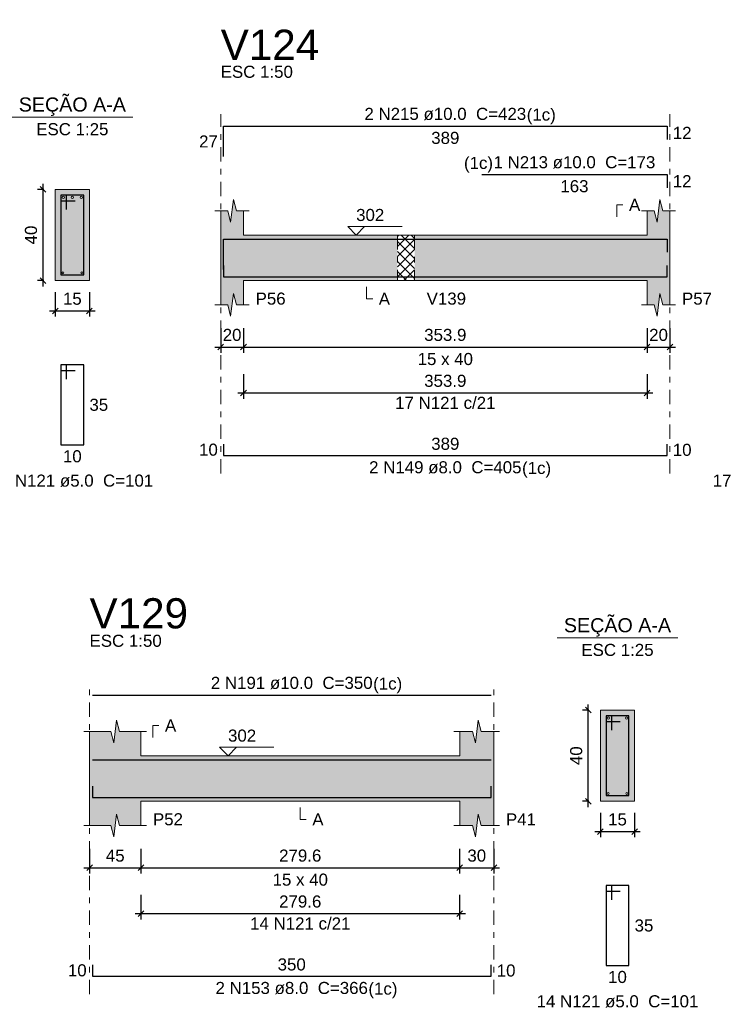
# Model space of a CAD drawing. Header units: millimetres. Extents: x 0 to 119, y 0 to 84.
# Tile 12 of 34: x 58 to 71, y 24 to 41. Entities that reach past the tile are written whole.
import ezdxf

# ---------------------------------------------------------------- set-up
doc = ezdxf.new("R2010")
doc.units = ezdxf.units.MM
doc.header["$MEASUREMENT"] = 0
doc.linetypes.add('DASHDOT', pattern=[2.54, 1.27, -0.635, 0, -0.635])
doc.linetypes.add('NULL', pattern=[0])
doc.layers.get('0').update_dxf_attribs({"lineweight": 18})
for name, color, linetype, lineweight in [('Descrição da armadura', 7, 'Continuous', 0), ('DT-Barras na forma', 2, 'Continuous', 30), ('DT-Barras no corte', 5, 'Continuous', 5), ('DT-Barras rebatidas', 2, 'Continuous', 30), ('DT-Cotas', 9, 'Continuous', 5), ('DT-Forma', 5, 'Continuous', 5), ('DT-Hachura forma vigas', 254, 'Continuous', 5), ('DT-Hachura intersecção vigas', 9, 'Continuous', 5), ('DT-Hachura seção vigas', 254, 'Continuous', 5), ('DT-Pontilhado', 9, 'DASHDOT', 5), ('DT-Textos', 7, 'Continuous', 5), ('DT-Título', 3, 'Continuous', 20), ('Textos armaduras', 7, 'Continuous', 0)]:
    doc.layers.add(name, color=color, linetype=linetype, lineweight=lineweight)
doc.styles.add('Arial', font='txt')
doc.dimstyles.new('UM_25.000000', dxfattribs={"dimtxt": 0.18, "dimasz": 0.1, "dimexe": 0.1, "dimexo": 0.2, "dimgap": 0, "dimtad": 1, "dimtih": 1, "dimtoh": 1, "dimdec": 1, "dimlfac": 25, "dimzin": 0, "dimdsep": 46, "dimtxsty": 'Standard', "dimcen": 0.09, "dimdle": 0.1, "dimadec": 1, "dimazin": 2, "dimtfac": 1, "dimtdec": 4, "dimtofl": 0, "dimtmove": 0, "dimatfit": 3, "dimfxl": 1, "dimtolj": 1, "dimarcsym": 0})
doc.dimstyles.new('UM_50.000000', dxfattribs={"dimtxt": 0.18, "dimasz": 0.1, "dimexe": 0.1, "dimexo": 0.2, "dimgap": 0, "dimtad": 1, "dimtih": 1, "dimtoh": 1, "dimdec": 1, "dimlfac": 50, "dimzin": 0, "dimdsep": 46, "dimtxsty": 'Standard', "dimcen": 0.09, "dimdle": 0.1, "dimadec": 1, "dimazin": 2, "dimtfac": 1, "dimtdec": 4, "dimtofl": 0, "dimtmove": 0, "dimatfit": 3, "dimfxl": 1, "dimtolj": 1, "dimarcsym": 0})

# ---------------------------------------------------------------- blocks, each defined once
blk = doc.blocks.new('_Oblique')
at = {"color": 0, "linetype": 'ByBlock', "lineweight": -2}
blk.add_line((-0.5, -0.5), (0.5, 0.5), dxfattribs=at)
blk = doc.blocks.new('*D208')
at = {"layer": 'Defpoints', "color": 0}
for p in [(58.883, 37.992), (59.095, 37.992), (59.095, 36.392)]:
    blk.add_point(p, dxfattribs=at)
at = {"layer": 'DT-Cotas', "color": 0, "lineweight": -2}
for p, q in [((58.895, 37.992), (58.783, 37.992)), ((58.883, 36.292), (58.883, 38.092)), ((58.895, 36.392), (58.783, 36.392))]:
    blk.add_line(p, q, dxfattribs=at)
at = {"layer": 'DT-Cotas', "color": 0, "lineweight": -2, "xscale": 0.1, "yscale": 0.1, "zscale": 0.1}
for p, rotation in [((58.883, 37.992), 90), ((58.883, 36.392), 270)]:
    blk.add_blockref('_Oblique', p, dxfattribs=dict(at, rotation=rotation))
at = {"layer": 'DT-Cotas', "color": 7, "insert": (58.671, 37.192), "char_height": 0.2118, "attachment_point": 5, "rotation": 90, "style": 'Arial'}
blk.add_mtext('\\A1;40', dxfattribs=at)
blk = doc.blocks.new('*D209')
at = {"layer": 'Defpoints', "color": 0}
for p in [(59.095, 36.392), (59.695, 36.392), (59.695, 35.862)]:
    blk.add_point(p, dxfattribs=at)
at = {"layer": 'DT-Cotas', "color": 0, "lineweight": -2}
for p, q in [((59.095, 36.192), (59.095, 35.762)), ((59.695, 36.192), (59.695, 35.762)), ((58.995, 35.862), (59.795, 35.862))]:
    blk.add_line(p, q, dxfattribs=at)
at = {"layer": 'DT-Cotas', "color": 0, "lineweight": -2, "xscale": 0.1, "yscale": 0.1, "zscale": 0.1, "rotation": 180}
blk.add_blockref('_Oblique', (59.095, 35.862), dxfattribs=at)
at = {"layer": 'DT-Cotas', "color": 0, "lineweight": -2, "xscale": 0.1, "yscale": 0.1, "zscale": 0.1}
blk.add_blockref('_Oblique', (59.695, 35.862), dxfattribs=at)
at = {"layer": 'DT-Cotas', "color": 7, "insert": (59.395, 36.074), "char_height": 0.2118, "attachment_point": 5, "rotation": 0.0057, "style": 'Arial'}
blk.add_mtext('\\A1;15', dxfattribs=at)
blk = doc.blocks.new('*D211')
at = {"layer": 'Defpoints', "color": 0}
for p in [(61.997, 35.756), (62.397, 35.756), (62.397, 35.227)]:
    blk.add_point(p, dxfattribs=at)
at = {"layer": 'DT-Cotas', "color": 0, "lineweight": -2}
for p, q in [((61.997, 35.556), (61.997, 35.127)), ((62.397, 35.556), (62.397, 35.127)), ((61.897, 35.227), (62.497, 35.227))]:
    blk.add_line(p, q, dxfattribs=at)
at = {"layer": 'DT-Cotas', "color": 0, "lineweight": -2, "xscale": 0.1, "yscale": 0.1, "zscale": 0.1, "rotation": 180}
blk.add_blockref('_Oblique', (61.997, 35.227), dxfattribs=at)
at = {"layer": 'DT-Cotas', "color": 0, "lineweight": -2, "xscale": 0.1, "yscale": 0.1, "zscale": 0.1}
blk.add_blockref('_Oblique', (62.397, 35.227), dxfattribs=at)
at = {"layer": 'DT-Cotas', "color": 7, "insert": (62.197, 35.439), "char_height": 0.2118, "attachment_point": 5, "rotation": 0.0057, "style": 'Arial'}
blk.add_mtext('\\A1;20', dxfattribs=at)
blk = doc.blocks.new('*D212')
at = {"layer": 'Defpoints', "color": 0}
for p in [(62.397, 35.756), (69.476, 35.756), (69.476, 35.227)]:
    blk.add_point(p, dxfattribs=at)
at = {"layer": 'DT-Cotas', "color": 0, "lineweight": -2}
for p, q in [((62.397, 35.556), (62.397, 35.127)), ((69.476, 35.556), (69.476, 35.127)), ((62.297, 35.227), (69.576, 35.227))]:
    blk.add_line(p, q, dxfattribs=at)
at = {"layer": 'DT-Cotas', "color": 0, "lineweight": -2, "xscale": 0.1, "yscale": 0.1, "zscale": 0.1, "rotation": 180}
blk.add_blockref('_Oblique', (62.397, 35.227), dxfattribs=at)
at = {"layer": 'DT-Cotas', "color": 0, "lineweight": -2, "xscale": 0.1, "yscale": 0.1, "zscale": 0.1}
blk.add_blockref('_Oblique', (69.476, 35.227), dxfattribs=at)
at = {"layer": 'DT-Cotas', "color": 7, "insert": (65.936, 35.439), "char_height": 0.2118, "attachment_point": 5, "rotation": 0.0057, "style": 'Arial'}
blk.add_mtext('\\A1;353.9', dxfattribs=at)
blk = doc.blocks.new('*D213')
at = {"layer": 'Defpoints', "color": 0}
for p in [(69.476, 35.756), (69.876, 35.756), (69.876, 35.227)]:
    blk.add_point(p, dxfattribs=at)
at = {"layer": 'DT-Cotas', "color": 0, "lineweight": -2}
for p, q in [((69.476, 35.556), (69.476, 35.127)), ((69.876, 35.556), (69.876, 35.127)), ((69.376, 35.227), (69.976, 35.227))]:
    blk.add_line(p, q, dxfattribs=at)
at = {"layer": 'DT-Cotas', "color": 0, "lineweight": -2, "xscale": 0.1, "yscale": 0.1, "zscale": 0.1, "rotation": 180}
blk.add_blockref('_Oblique', (69.476, 35.227), dxfattribs=at)
at = {"layer": 'DT-Cotas', "color": 0, "lineweight": -2, "xscale": 0.1, "yscale": 0.1, "zscale": 0.1}
blk.add_blockref('_Oblique', (69.876, 35.227), dxfattribs=at)
at = {"layer": 'DT-Cotas', "color": 7, "insert": (69.676, 35.439), "char_height": 0.2118, "attachment_point": 5, "rotation": 0.0057, "style": 'Arial'}
blk.add_mtext('\\A1;20', dxfattribs=at)
blk = doc.blocks.new('*D216')
at = {"layer": 'Defpoints', "color": 0}
for p in [(62.397, 34.951), (69.476, 34.951), (69.476, 34.422)]:
    blk.add_point(p, dxfattribs=at)
at = {"layer": 'DT-Cotas', "color": 0, "lineweight": -2}
for p, q in [((62.397, 34.751), (62.397, 34.322)), ((69.476, 34.751), (69.476, 34.322)), ((62.297, 34.422), (69.576, 34.422))]:
    blk.add_line(p, q, dxfattribs=at)
at = {"layer": 'DT-Cotas', "color": 0, "lineweight": -2, "xscale": 0.1, "yscale": 0.1, "zscale": 0.1, "rotation": 180}
blk.add_blockref('_Oblique', (62.397, 34.422), dxfattribs=at)
at = {"layer": 'DT-Cotas', "color": 0, "lineweight": -2, "xscale": 0.1, "yscale": 0.1, "zscale": 0.1}
blk.add_blockref('_Oblique', (69.476, 34.422), dxfattribs=at)
at = {"layer": 'DT-Cotas', "color": 7, "insert": (65.936, 34.634), "char_height": 0.2118, "attachment_point": 5, "rotation": 0.0057, "style": 'Arial'}
blk.add_mtext('\\A1;353.9', dxfattribs=at)
blk = doc.blocks.new('*D256')
at = {"layer": 'Defpoints', "color": 0}
for p in [(59.697, 26.626), (60.597, 26.626), (60.597, 26.096)]:
    blk.add_point(p, dxfattribs=at)
at = {"layer": 'DT-Cotas', "color": 0, "lineweight": -2}
for p, q in [((59.697, 26.426), (59.697, 25.996)), ((60.597, 26.426), (60.597, 25.996)), ((59.597, 26.096), (60.697, 26.096))]:
    blk.add_line(p, q, dxfattribs=at)
at = {"layer": 'DT-Cotas', "color": 0, "lineweight": -2, "xscale": 0.1, "yscale": 0.1, "zscale": 0.1, "rotation": 180}
blk.add_blockref('_Oblique', (59.697, 26.096), dxfattribs=at)
at = {"layer": 'DT-Cotas', "color": 0, "lineweight": -2, "xscale": 0.1, "yscale": 0.1, "zscale": 0.1}
blk.add_blockref('_Oblique', (60.597, 26.096), dxfattribs=at)
at = {"layer": 'DT-Cotas', "color": 7, "insert": (60.147, 26.308), "char_height": 0.2118, "attachment_point": 5, "rotation": 0.0057, "style": 'Arial'}
blk.add_mtext('\\A1;45', dxfattribs=at)
blk = doc.blocks.new('*D257')
at = {"layer": 'Defpoints', "color": 0}
for p in [(60.597, 26.626), (66.188, 26.626), (66.188, 26.096)]:
    blk.add_point(p, dxfattribs=at)
at = {"layer": 'DT-Cotas', "color": 0, "lineweight": -2}
for p, q in [((60.597, 26.426), (60.597, 25.996)), ((66.188, 26.426), (66.188, 25.996)), ((60.497, 26.096), (66.288, 26.096))]:
    blk.add_line(p, q, dxfattribs=at)
at = {"layer": 'DT-Cotas', "color": 0, "lineweight": -2, "xscale": 0.1, "yscale": 0.1, "zscale": 0.1, "rotation": 180}
blk.add_blockref('_Oblique', (60.597, 26.096), dxfattribs=at)
at = {"layer": 'DT-Cotas', "color": 0, "lineweight": -2, "xscale": 0.1, "yscale": 0.1, "zscale": 0.1}
blk.add_blockref('_Oblique', (66.188, 26.096), dxfattribs=at)
at = {"layer": 'DT-Cotas', "color": 7, "insert": (63.392, 26.308), "char_height": 0.2118, "attachment_point": 5, "style": 'Arial'}
blk.add_mtext('\\A1;279.6', dxfattribs=at)
blk = doc.blocks.new('*D258')
at = {"layer": 'Defpoints', "color": 0}
for p in [(66.188, 26.626), (66.788, 26.626), (66.788, 26.096)]:
    blk.add_point(p, dxfattribs=at)
at = {"layer": 'DT-Cotas', "color": 0, "lineweight": -2}
for p, q in [((66.188, 26.426), (66.188, 25.996)), ((66.788, 26.426), (66.788, 25.996)), ((66.088, 26.096), (66.888, 26.096))]:
    blk.add_line(p, q, dxfattribs=at)
at = {"layer": 'DT-Cotas', "color": 0, "lineweight": -2, "xscale": 0.1, "yscale": 0.1, "zscale": 0.1, "rotation": 180}
blk.add_blockref('_Oblique', (66.188, 26.096), dxfattribs=at)
at = {"layer": 'DT-Cotas', "color": 0, "lineweight": -2, "xscale": 0.1, "yscale": 0.1, "zscale": 0.1}
blk.add_blockref('_Oblique', (66.788, 26.096), dxfattribs=at)
at = {"layer": 'DT-Cotas', "color": 7, "insert": (66.488, 26.308), "char_height": 0.2118, "attachment_point": 5, "rotation": 0.0057, "style": 'Arial'}
blk.add_mtext('\\A1;30', dxfattribs=at)
blk = doc.blocks.new('*D259')
at = {"layer": 'Defpoints', "color": 0}
for p in [(68.444, 28.861), (68.656, 28.861), (68.656, 27.261)]:
    blk.add_point(p, dxfattribs=at)
at = {"layer": 'DT-Cotas', "color": 0, "lineweight": -2}
for p, q in [((68.456, 28.861), (68.344, 28.861)), ((68.444, 27.161), (68.444, 28.961)), ((68.456, 27.261), (68.344, 27.261))]:
    blk.add_line(p, q, dxfattribs=at)
at = {"layer": 'DT-Cotas', "color": 0, "lineweight": -2, "xscale": 0.1, "yscale": 0.1, "zscale": 0.1}
for p, rotation in [((68.444, 28.861), 90), ((68.444, 27.261), 270)]:
    blk.add_blockref('_Oblique', p, dxfattribs=dict(at, rotation=rotation))
at = {"layer": 'DT-Cotas', "color": 7, "insert": (68.232, 28.061), "char_height": 0.2118, "attachment_point": 5, "rotation": 90, "style": 'Arial'}
blk.add_mtext('\\A1;40', dxfattribs=at)
blk = doc.blocks.new('*D260')
at = {"layer": 'Defpoints', "color": 0}
for p in [(68.656, 27.261), (69.256, 27.261), (69.256, 26.731)]:
    blk.add_point(p, dxfattribs=at)
at = {"layer": 'DT-Cotas', "color": 0, "lineweight": -2}
for p, q in [((68.656, 27.061), (68.656, 26.631)), ((69.256, 27.061), (69.256, 26.631)), ((68.556, 26.731), (69.356, 26.731))]:
    blk.add_line(p, q, dxfattribs=at)
at = {"layer": 'DT-Cotas', "color": 0, "lineweight": -2, "xscale": 0.1, "yscale": 0.1, "zscale": 0.1, "rotation": 180}
blk.add_blockref('_Oblique', (68.656, 26.731), dxfattribs=at)
at = {"layer": 'DT-Cotas', "color": 0, "lineweight": -2, "xscale": 0.1, "yscale": 0.1, "zscale": 0.1}
blk.add_blockref('_Oblique', (69.256, 26.731), dxfattribs=at)
at = {"layer": 'DT-Cotas', "color": 7, "insert": (68.956, 26.943), "char_height": 0.2118, "attachment_point": 5, "rotation": 0.0057, "style": 'Arial'}
blk.add_mtext('\\A1;15', dxfattribs=at)
blk = doc.blocks.new('*D261')
at = {"layer": 'Defpoints', "color": 0}
for p in [(60.597, 25.821), (66.188, 25.821), (66.188, 25.291)]:
    blk.add_point(p, dxfattribs=at)
at = {"layer": 'DT-Cotas', "color": 0, "lineweight": -2}
for p, q in [((60.597, 25.621), (60.597, 25.191)), ((66.188, 25.621), (66.188, 25.191)), ((60.497, 25.291), (66.288, 25.291))]:
    blk.add_line(p, q, dxfattribs=at)
at = {"layer": 'DT-Cotas', "color": 0, "lineweight": -2, "xscale": 0.1, "yscale": 0.1, "zscale": 0.1, "rotation": 180}
blk.add_blockref('_Oblique', (60.597, 25.291), dxfattribs=at)
at = {"layer": 'DT-Cotas', "color": 0, "lineweight": -2, "xscale": 0.1, "yscale": 0.1, "zscale": 0.1}
blk.add_blockref('_Oblique', (66.188, 25.291), dxfattribs=at)
at = {"layer": 'DT-Cotas', "color": 7, "insert": (63.392, 25.503), "char_height": 0.2118, "attachment_point": 5, "style": 'Arial'}
blk.add_mtext('\\A1;279.6', dxfattribs=at)

msp = doc.modelspace()

# ---------------------------------------------------------------- hatches: boundary and pattern name
at = {"layer": 'DT-Hachura forma vigas', "linetype": 'Continuous'}
for points in [[(62.3969, 36.3917), (65.0969, 36.3917), (65.0969, 37.1917), (62.3969, 37.1917), (62.3969, 37.6153), (62.2719, 37.6153), (62.2219, 37.8153), (62.1719, 37.4153), (62.1219, 37.6153), (61.9969, 37.6153), (61.9969, 37.1917), (61.9969, 36.3917), (61.9969, 35.9681), (62.1219, 35.9681), (62.1719, 35.7681), (62.2219, 36.1681), (62.2719, 35.9681), (62.3969, 35.9681), (62.3969, 36.3917)], [(69.8757, 35.9681), (69.8757, 36.3917), (69.8757, 37.1917), (69.8757, 37.6153), (69.7507, 37.6153), (69.7007, 37.8153), (69.6507, 37.4153), (69.6007, 37.6153), (69.4757, 37.6153), (69.4757, 37.1917), (65.3969, 37.1917), (65.3969, 36.3917), (69.4757, 36.3917), (69.4757, 35.9681), (69.6007, 35.9681), (69.6507, 35.7681), (69.7007, 36.1681), (69.7507, 35.9681), (69.8757, 35.9681)], [(66.7881, 26.8373), (66.7881, 27.2609), (66.7881, 28.0609), (66.7881, 28.4845), (66.5631, 28.4845), (66.5131, 28.6845), (66.4631, 28.2845), (66.4131, 28.4845), (66.1881, 28.4845), (66.1881, 28.0609), (60.5965, 28.0609), (60.5965, 28.4845), (60.2215, 28.4845), (60.1715, 28.6845), (60.1215, 28.2845), (60.0715, 28.4845), (59.6965, 28.4845), (59.6965, 28.0609), (59.6965, 27.2609), (59.6965, 26.8373), (60.0715, 26.8373), (60.1215, 26.6373), (60.1715, 27.0373), (60.2215, 26.8373), (60.5965, 26.8373), (60.5965, 27.2609), (66.1881, 27.2609), (66.1881, 26.8373), (66.4131, 26.8373), (66.4631, 26.6373), (66.5131, 27.0373), (66.5631, 26.8373), (66.7881, 26.8373)]]:
    msp.add_hatch(color=254, dxfattribs=at).paths.add_polyline_path(points)
at = {"layer": 'DT-Hachura intersecção vigas', "linetype": 'Continuous'}
h = msp.add_hatch(dxfattribs=at)
h.set_pattern_fill('ANSI37', color=9, style=0)
h.paths.add_polyline_path([(65.0969, 36.3917), (65.3969, 36.3917), (65.3969, 37.1917), (65.0969, 37.1917), (65.0969, 36.3917)])
at = {"layer": 'DT-Hachura seção vigas', "linetype": 'Continuous'}
for points in [[(59.0949, 36.3917), (59.0949, 36.3917), (59.6949, 36.3917), (59.6949, 37.9917), (59.0949, 37.9917), (59.0949, 36.3917)], [(68.6557, 27.2609), (68.6557, 27.2609), (69.2557, 27.2609), (69.2557, 28.8609), (68.6557, 28.8609), (68.6557, 27.2609)]]:
    msp.add_hatch(color=254, dxfattribs=at).paths.add_polyline_path(points)

# ---------------------------------------------------------------- linework, layer by layer
at = {"layer": 'DT-Barras na forma'}
for p, q in [((59.2949, 37.8917), (59.1949, 37.8917)), ((59.1949, 37.8917), (59.1949, 36.4917)), ((59.5949, 37.8917), (59.1949, 37.8917)), ((59.1949, 37.8917), (59.1949, 37.7917)), ((59.2949, 37.6417), (59.2949, 37.8917)), ((59.5949, 36.4917), (59.5949, 37.8917)), ((59.1949, 37.7917), (59.4449, 37.7917)), ((59.1949, 36.4917), (59.5949, 36.4917)), ((68.8557, 28.7609), (68.7557, 28.7609)), ((68.7557, 28.7609), (68.7557, 27.3609)), ((69.1557, 28.7609), (68.7557, 28.7609)), ((68.7557, 28.7609), (68.7557, 28.6609)), ((68.8557, 28.5109), (68.8557, 28.7609)), ((69.1557, 27.3609), (69.1557, 28.7609)), ((68.7557, 28.6609), (69.0057, 28.6609)), ((68.7557, 27.3609), (69.1557, 27.3609))]:
    msp.add_line(p, q, dxfattribs=at)
for points in [[(62.0469, 36.59), (62.0469, 37.1217), (69.8257, 37.1217), (69.8257, 36.8917)], [(66.5757, 37.1217), (69.8257, 37.1217), (69.8257, 36.8917)], [(62.0469, 36.6597), (62.0469, 36.4597), (69.8257, 36.4597), (69.8257, 36.6597)], [(59.7465, 27.9909), (66.7381, 27.9909)], [(59.7465, 27.5289), (59.7465, 27.3289), (66.7381, 27.3289), (66.7381, 27.5289)]]:
    msp.add_lwpolyline(points, dxfattribs=at)
at = {"layer": 'DT-Barras no corte'}
for centre, radius in [((59.2349, 37.8517), 0.02), ((59.3949, 37.8517), 0.02), ((59.5549, 37.8517), 0.02), ((59.2309, 36.5277), 0.016), ((59.5589, 36.5277), 0.016), ((68.7957, 28.7209), 0.02), ((69.1157, 28.7209), 0.02), ((68.7917, 27.3969), 0.016), ((69.1197, 27.3969), 0.016)]:
    msp.add_circle(centre, radius, dxfattribs=at)
at = {"layer": 'DT-Barras rebatidas'}
for points in [[(62.0469, 38.5668), (62.0469, 39.0985), (69.8257, 39.0985), (69.8257, 38.8685)], [(66.5757, 38.2513), (69.8257, 38.2513), (69.8257, 38.0213)], [(59.2949, 34.665), (59.2949, 34.915), (59.1949, 34.915), (59.1949, 33.515), (59.5949, 33.515), (59.5949, 34.915), (59.1949, 34.915), (59.1949, 34.815), (59.4449, 34.815)], [(62.0469, 33.525), (62.0469, 33.325), (69.8257, 33.325), (69.8257, 33.525)], [(59.7465, 29.1205), (66.7381, 29.1205)], [(68.8557, 25.5342), (68.8557, 25.7842), (68.7557, 25.7842), (68.7557, 24.3842), (69.1557, 24.3842), (69.1557, 25.7842), (68.7557, 25.7842), (68.7557, 25.6842), (69.0057, 25.6842)], [(59.7465, 24.3943), (59.7465, 24.1943), (66.7381, 24.1943), (66.7381, 24.3943)]]:
    msp.add_lwpolyline(points, dxfattribs=at)
at = {"layer": 'DT-Forma'}
for p, q in [((59.6949, 37.9917), (59.0949, 37.9917)), ((59.0949, 37.9917), (59.0949, 36.3917)), ((59.6949, 36.3917), (59.6949, 37.9917)), ((62.1719, 37.4153), (62.2219, 37.8153)), ((62.2219, 37.8153), (62.2719, 37.6153)), ((69.6507, 37.4153), (69.7007, 37.8153)), ((69.7007, 37.8153), (69.7507, 37.6153)), ((61.8969, 37.6153), (62.1219, 37.6153)), ((61.9969, 37.1917), (61.9969, 37.6153)), ((62.1219, 37.6153), (62.1719, 37.4153)), ((62.2719, 37.6153), (62.4969, 37.6153)), ((62.3969, 37.6153), (62.3969, 37.1917)), ((69.3757, 37.6153), (69.6007, 37.6153)), ((69.4757, 37.1917), (69.4757, 37.6153)), ((69.6007, 37.6153), (69.6507, 37.4153)), ((69.7507, 37.6153), (69.9757, 37.6153)), ((69.8757, 37.6153), (69.8757, 37.1917)), ((62.3969, 37.1917), (65.0969, 37.1917)), ((65.0969, 37.1917), (65.3969, 37.1917)), ((65.3969, 37.1917), (69.4757, 37.1917)), ((59.0949, 36.3917), (59.6949, 36.3917)), ((61.9969, 36.3917), (61.9969, 35.9681)), ((62.3969, 35.9681), (62.3969, 36.3917)), ((62.3969, 36.3917), (65.0969, 36.3917)), ((65.0969, 36.3917), (65.3969, 36.3917)), ((65.3969, 36.3917), (69.4757, 36.3917)), ((69.4757, 36.3917), (69.4757, 35.9681)), ((69.8757, 35.9681), (69.8757, 36.3917)), ((62.1719, 35.7681), (62.2219, 36.1681)), ((62.2219, 36.1681), (62.2719, 35.9681)), ((69.6507, 35.7681), (69.7007, 36.1681)), ((69.7007, 36.1681), (69.7507, 35.9681)), ((61.8969, 35.9681), (62.1219, 35.9681)), ((62.1219, 35.9681), (62.1719, 35.7681)), ((62.2719, 35.9681), (62.4969, 35.9681)), ((69.3757, 35.9681), (69.6007, 35.9681)), ((69.6007, 35.9681), (69.6507, 35.7681)), ((69.7507, 35.9681), (69.9757, 35.9681)), ((69.2557, 28.8609), (68.6557, 28.8609)), ((68.6557, 28.8609), (68.6557, 27.2609)), ((69.2557, 27.2609), (69.2557, 28.8609)), ((60.1215, 28.2845), (60.1715, 28.6845)), ((60.1715, 28.6845), (60.2215, 28.4845)), ((66.4631, 28.2845), (66.5131, 28.6845)), ((66.5131, 28.6845), (66.5631, 28.4845)), ((59.5965, 28.4845), (60.0715, 28.4845)), ((59.6965, 28.0609), (59.6965, 28.4845)), ((60.0715, 28.4845), (60.1215, 28.2845)), ((60.2215, 28.4845), (60.6965, 28.4845)), ((60.5965, 28.4845), (60.5965, 28.0609)), ((66.0881, 28.4845), (66.4131, 28.4845)), ((66.1881, 28.0609), (66.1881, 28.4845)), ((66.4131, 28.4845), (66.4631, 28.2845)), ((66.5631, 28.4845), (66.8881, 28.4845)), ((66.7881, 28.4845), (66.7881, 28.0609)), ((60.5965, 28.0609), (66.1881, 28.0609)), ((59.6965, 27.2609), (59.6965, 26.8373)), ((60.5965, 26.8373), (60.5965, 27.2609)), ((60.5965, 27.2609), (66.1881, 27.2609)), ((66.1881, 27.2609), (66.1881, 26.8373)), ((66.7881, 26.8373), (66.7881, 27.2609)), ((68.6557, 27.2609), (69.2557, 27.2609)), ((60.1215, 26.6373), (60.1715, 27.0373)), ((60.1715, 27.0373), (60.2215, 26.8373)), ((66.4631, 26.6373), (66.5131, 27.0373)), ((66.5131, 27.0373), (66.5631, 26.8373)), ((59.5965, 26.8373), (60.0715, 26.8373)), ((60.0715, 26.8373), (60.1215, 26.6373)), ((60.2215, 26.8373), (60.6965, 26.8373)), ((66.0881, 26.8373), (66.4131, 26.8373)), ((66.4131, 26.8373), (66.4631, 26.6373)), ((66.5631, 26.8373), (66.8881, 26.8373))]:
    msp.add_line(p, q, dxfattribs=at)
at = {"layer": 'DT-Forma', "linetype": 'Continuous'}
for p, q in [((61.9969, 36.3917), (61.9969, 37.1917)), ((69.8757, 37.1917), (69.8757, 36.3917)), ((59.6965, 27.2609), (59.6965, 28.0609)), ((66.7881, 28.0609), (66.7881, 27.2609))]:
    msp.add_line(p, q, dxfattribs=at)
at = {"layer": 'DT-Pontilhado', "ltscale": 0.2}
for p, q in [((61.9969, 33.0073), (61.9969, 39.3103)), ((69.8757, 33.0073), (69.8757, 39.3103)), ((65.0969, 37.1917), (65.0969, 36.3917)), ((65.3969, 37.1917), (65.3969, 36.3917)), ((59.6965, 23.8766), (59.6965, 29.3323)), ((66.7881, 23.8766), (66.7881, 29.3323))]:
    msp.add_line(p, q, dxfattribs=at)
at = {"layer": 'DT-Textos'}
for p, q in [((58.3359, 39.2566), (60.4539, 39.2566)), ((67.8967, 30.1258), (70.0147, 30.1258))]:
    msp.add_line(p, q, dxfattribs=at)
for points in [[(68.9462, 37.5094), (68.9462, 37.7212), (69.0521, 37.7212)], [(64.5206, 37.3399), (64.3723, 37.1917), (64.2241, 37.3399), (65.1772, 37.3399)], [(64.5569, 36.2858), (64.5569, 36.074), (64.6628, 36.074)], [(60.8083, 28.3786), (60.8083, 28.5904), (60.9142, 28.5904)], [(62.274, 28.2092), (62.1257, 28.0609), (61.9775, 28.2092), (62.9306, 28.2092)], [(63.3923, 27.155), (63.3923, 26.9432), (63.4982, 26.9432)]]:
    msp.add_lwpolyline(points, dxfattribs=at)

# ---------------------------------------------------------------- texts
at = {"layer": 'Descrição da armadura', "linetype": 'NULL', "char_height": 0.2118, "attachment_point": 8, "line_spacing_factor": 0.9, "style": 'Arial'}
for s, insert, width in [('2 N215 ø10.0  C=423', (65.9361, 39.2048), 5.562109), ('1 N213 ø10.0  C=173', (68.2011, 38.3568), 5.562109), ('17 N121 c/21', (65.9363, 34.1402), 3.450264), ('2 N149 ø8.0  C=405', (65.9361, 33.0078), 5.239541), ('20 N121 ø5.0  C=101', (59.3951, 32.7738), 5.562109), ('17 N121 ø5.0  C=101', (72.0431, 32.7738), 5.562109), ('2 N191 ø10.0  C=350', (63.2427, 29.2268), 5.562109), ('14 N121 c/21', (63.3923, 25.0095), 3.450264), ('2 N153 ø8.0  C=366', (63.2427, 23.8768), 5.239541), ('14 N121 ø5.0  C=101', (68.9557, 23.6428), 5.562109)]:
    msp.add_mtext(s, dxfattribs=dict(at, insert=insert, width=width))
at = {"layer": 'DT-Textos', "linetype": 'NULL', "line_spacing_factor": 0.798, "style": 'Arial'}
for s, insert, char_height, width, attachment_point in [('ESC 1:50', (61.9971, 39.9458), 0.2118, 2.482559, 7), ('SEÇÃO A-A', (59.3951, 39.2809), 0.2471, 3.812061, 8), ('(1c)', (67.3641, 39.1349), 0.2118, 0.998857, 7), ('ESC 1:25', (59.3951, 38.9388), 0.2118, 2.482559, 8), ('(1c)', (66.7731, 38.2869), 0.2118, 0.998857, 9), ('A', (69.1581, 37.6158), 0.2118, 0.386855, 7), ('302', (64.3721, 37.4348), 0.2118, 0.967705, 7), ('P56', (62.6091, 35.9678), 0.2118, 1.031992, 7), ('A', (64.7691, 35.9678), 0.2118, 0.386855, 7), ('V139', (65.6091, 35.9678), 0.2118, 1.354561, 7), ('P57', (70.0871, 35.9678), 0.2118, 1.031992, 7), ('15 x 40', (65.9361, 34.9088), 0.2118, 1.902559, 8), ('(1c)', (67.2821, 32.9379), 0.2118, 0.998857, 7), ('SEÇÃO A-A', (68.9557, 30.1499), 0.2471, 3.812061, 8), ('ESC 1:50', (59.6967, 29.9678), 0.2118, 2.482559, 7), ('ESC 1:25', (68.9557, 29.8078), 0.2118, 2.482559, 8), ('(1c)', (64.6707, 29.1569), 0.2118, 0.998857, 7), ('A', (61.0197, 28.4848), 0.2118, 0.386855, 7), ('302', (62.1257, 28.3048), 0.2118, 0.967705, 7), ('P52', (60.8087, 26.8378), 0.2118, 1.031992, 7), ('A', (63.6037, 26.8378), 0.2118, 0.386855, 7), ('P41', (66.9997, 26.8378), 0.2118, 1.031992, 7), ('15 x 40', (63.3927, 25.7788), 0.2118, 1.902559, 8), ('(1c)', (64.5877, 23.8069), 0.2118, 0.998857, 7)]:
    msp.add_mtext(s, dxfattribs=dict(at, insert=insert, char_height=char_height, width=width, attachment_point=attachment_point))
at = {"layer": 'DT-Título', "linetype": 'NULL', "char_height": 0.5295, "width": 3.456465, "attachment_point": 7, "line_spacing_factor": 0.798, "style": 'Arial'}
for s, insert in [('V124', (61.9971, 40.2636)), ('V129', (59.6967, 30.2857))]:
    msp.add_mtext(s, dxfattribs=dict(at, insert=insert))
at = {"layer": 'Textos armaduras', "linetype": 'NULL', "char_height": 0.2118, "line_spacing_factor": 0.9, "style": 'Arial'}
for s, insert, width, attachment_point in [('12', (69.9257, 39.0894), 1.045137, 1), ('27', (61.9469, 38.7267), 1.045137, 9), ('389', (65.9363, 39.0012), 1.367705, 2), ('12', (69.9257, 38.2422), 1.045137, 1), ('163', (68.2007, 38.154), 1.367705, 2), ('35', (59.6949, 34.3209), 1.045137, 1), ('389', (65.9363, 33.4223), 1.367705, 8), ('10', (61.9469, 33.3191), 1.045137, 9), ('10', (69.9257, 33.5309), 1.045137, 1), ('10', (59.3949, 33.4177), 1.045137, 2), ('35', (69.2557, 25.1901), 1.045137, 1), ('350', (63.2423, 24.2916), 1.367705, 8), ('10', (59.6465, 24.1884), 1.045137, 9), ('10', (66.8381, 24.4002), 1.045137, 1), ('10', (68.9557, 24.2869), 1.045137, 2)]:
    msp.add_mtext(s, dxfattribs=dict(at, insert=insert, width=width, attachment_point=attachment_point))

# ---------------------------------------------------------------- dimensions: what is measured, and where the dimension line sits
at = {"layer": 'DT-Cotas'}
for base, p1, p2, picture, middle in [((58.8831, 37.9917), (59.0949, 36.3917), (59.0949, 37.9917), '*D208', (58.6713, 37.1917)), ((68.4439, 28.8609), (68.6557, 27.2609), (68.6557, 28.8609), '*D259', (68.2321, 28.0609))]:
    dim = msp.add_linear_dim(base=base, p1=p1, p2=p2, angle=90, dimstyle='UM_25.000000', override={"dimtxt": 0.2118, "dimasz": 0.1, "dimexe": 0.1, "dimexo": 0.2, "dimtad": 1, "dimtih": 0, "dimtoh": 0, "dimdec": 1, "dimlfac": 25, "dimzin": 8, "dimtxsty": 'Arial', "dimblk": 'Oblique', "dimblk1": 'Oblique', "dimblk2": 'Oblique', "dimsah": 1, "dimdle": 0.1, "dimse1": 0, "dimse2": 0, "dimclrt": 7, "dimadec": 1, "dimazin": 3, "dimtmove": 2, "dimldrblk": 'Oblique'}, dxfattribs=at)
    dim.commit()
    dim.dimension.update_dxf_attribs({"geometry": picture, "text_midpoint": middle, "dimtype": 160, "text_rotation": 90})
for base, p1, p2, dimstyle, override, picture, middle in [((59.6949, 35.8622), (59.0949, 36.3917), (59.6949, 36.3917), 'UM_25.000000', {"dimtxt": 0.2118, "dimasz": 0.1, "dimexe": 0.1, "dimexo": 0.2, "dimtad": 1, "dimtih": 0, "dimtoh": 0, "dimdec": 1, "dimlfac": 25, "dimzin": 8, "dimtxsty": 'Arial', "dimblk": 'Oblique', "dimblk1": 'Oblique', "dimblk2": 'Oblique', "dimsah": 1, "dimdle": 0.1, "dimse1": 0, "dimse2": 0, "dimclrt": 7, "dimadec": 1, "dimazin": 3, "dimtmove": 2, "dimldrblk": 'Oblique'}, '*D209', (59.3949, 36.074)), ((62.3969, 35.2268), (61.9969, 35.7563), (62.3969, 35.7563), 'UM_50.000000', {"dimtxt": 0.2118, "dimasz": 0.1, "dimexe": 0.1, "dimexo": 0.2, "dimtad": 1, "dimtih": 0, "dimtoh": 0, "dimdec": 1, "dimlfac": 50, "dimzin": 8, "dimtxsty": 'Arial', "dimblk": 'Oblique', "dimblk1": 'Oblique', "dimblk2": 'Oblique', "dimsah": 1, "dimdle": 0.1, "dimse1": 0, "dimse2": 0, "dimclrt": 7, "dimadec": 1, "dimazin": 3, "dimtmove": 2, "dimldrblk": 'Oblique'}, '*D211', (62.1969, 35.4386)), ((69.4757, 35.2268), (62.3969, 35.7563), (69.4757, 35.7563), 'UM_50.000000', {"dimtxt": 0.2118, "dimasz": 0.1, "dimexe": 0.1, "dimexo": 0.2, "dimtad": 1, "dimtih": 0, "dimtoh": 0, "dimdec": 1, "dimlfac": 50, "dimzin": 8, "dimtxsty": 'Arial', "dimblk": 'Oblique', "dimblk1": 'Oblique', "dimblk2": 'Oblique', "dimsah": 1, "dimdle": 0.1, "dimse1": 0, "dimse2": 0, "dimclrt": 7, "dimadec": 1, "dimazin": 3, "dimtmove": 2, "dimldrblk": 'Oblique'}, '*D212', (65.9363, 35.4386)), ((69.8757, 35.2268), (69.4757, 35.7563), (69.8757, 35.7563), 'UM_50.000000', {"dimtxt": 0.2118, "dimasz": 0.1, "dimexe": 0.1, "dimexo": 0.2, "dimtad": 1, "dimtih": 0, "dimtoh": 0, "dimdec": 1, "dimlfac": 50, "dimzin": 8, "dimtxsty": 'Arial', "dimblk": 'Oblique', "dimblk1": 'Oblique', "dimblk2": 'Oblique', "dimsah": 1, "dimdle": 0.1, "dimse1": 0, "dimse2": 0, "dimclrt": 7, "dimadec": 1, "dimazin": 3, "dimtmove": 2, "dimldrblk": 'Oblique'}, '*D213', (69.6757, 35.4386)), ((69.4757, 34.4219), (62.3969, 34.9514), (69.4757, 34.9514), 'UM_50.000000', {"dimtxt": 0.2118, "dimasz": 0.1, "dimexe": 0.1, "dimexo": 0.2, "dimtad": 1, "dimtih": 0, "dimtoh": 0, "dimdec": 1, "dimlfac": 50, "dimzin": 8, "dimtxsty": 'Arial', "dimblk": 'Oblique', "dimblk1": 'Oblique', "dimblk2": 'Oblique', "dimsah": 1, "dimdle": 0.1, "dimse1": 0, "dimse2": 0, "dimclrt": 7, "dimadec": 1, "dimazin": 3, "dimtmove": 2, "dimldrblk": 'Oblique'}, '*D216', (65.9363, 34.6337)), ((69.2557, 26.7314), (68.6557, 27.2609), (69.2557, 27.2609), 'UM_25.000000', {"dimtxt": 0.2118, "dimasz": 0.1, "dimexe": 0.1, "dimexo": 0.2, "dimtad": 1, "dimtih": 0, "dimtoh": 0, "dimdec": 1, "dimlfac": 25, "dimzin": 8, "dimtxsty": 'Arial', "dimblk": 'Oblique', "dimblk1": 'Oblique', "dimblk2": 'Oblique', "dimsah": 1, "dimdle": 0.1, "dimse1": 0, "dimse2": 0, "dimclrt": 7, "dimadec": 1, "dimazin": 3, "dimtmove": 2, "dimldrblk": 'Oblique'}, '*D260', (68.9557, 26.9432)), ((60.5965, 26.096), (59.6965, 26.6255), (60.5965, 26.6255), 'UM_50.000000', {"dimtxt": 0.2118, "dimasz": 0.1, "dimexe": 0.1, "dimexo": 0.2, "dimtad": 1, "dimtih": 0, "dimtoh": 0, "dimdec": 1, "dimlfac": 50, "dimzin": 8, "dimtxsty": 'Arial', "dimblk": 'Oblique', "dimblk1": 'Oblique', "dimblk2": 'Oblique', "dimsah": 1, "dimdle": 0.1, "dimse1": 0, "dimse2": 0, "dimclrt": 7, "dimadec": 1, "dimazin": 3, "dimtmove": 2, "dimldrblk": 'Oblique'}, '*D256', (60.1465, 26.3078)), ((66.7881, 26.096), (66.1881, 26.6255), (66.7881, 26.6255), 'UM_50.000000', {"dimtxt": 0.2118, "dimasz": 0.1, "dimexe": 0.1, "dimexo": 0.2, "dimtad": 1, "dimtih": 0, "dimtoh": 0, "dimdec": 1, "dimlfac": 50, "dimzin": 8, "dimtxsty": 'Arial', "dimblk": 'Oblique', "dimblk1": 'Oblique', "dimblk2": 'Oblique', "dimsah": 1, "dimdle": 0.1, "dimse1": 0, "dimse2": 0, "dimclrt": 7, "dimadec": 1, "dimazin": 3, "dimtmove": 2, "dimldrblk": 'Oblique'}, '*D258', (66.4881, 26.3078))]:
    dim = msp.add_linear_dim(base=base, p1=p1, p2=p2, dimstyle=dimstyle, override=override, dxfattribs=at)
    dim.commit()
    dim.dimension.update_dxf_attribs({"geometry": picture, "text_midpoint": middle, "dimtype": 160, "text_rotation": 0.00573})
for base, p1, p2, picture, middle in [((66.1881, 26.096), (60.5965, 26.6255), (66.1881, 26.6255), '*D257', (63.3923, 26.3078)), ((66.1881, 25.2912), (60.5965, 25.8207), (66.1881, 25.8207), '*D261', (63.3923, 25.503))]:
    dim = msp.add_linear_dim(base=base, p1=p1, p2=p2, dimstyle='UM_50.000000', override={"dimtxt": 0.2118, "dimasz": 0.1, "dimexe": 0.1, "dimexo": 0.2, "dimtad": 1, "dimtih": 0, "dimtoh": 0, "dimdec": 1, "dimlfac": 50, "dimzin": 8, "dimtxsty": 'Arial', "dimblk": 'Oblique', "dimblk1": 'Oblique', "dimblk2": 'Oblique', "dimsah": 1, "dimdle": 0.1, "dimse1": 0, "dimse2": 0, "dimclrt": 7, "dimadec": 1, "dimazin": 3, "dimtmove": 2, "dimldrblk": 'Oblique'}, dxfattribs=at)
    dim.commit()
    dim.dimension.update_dxf_attribs({"geometry": picture, "text_midpoint": middle, "dimtype": 160})

doc.saveas('drawing.dxf')
